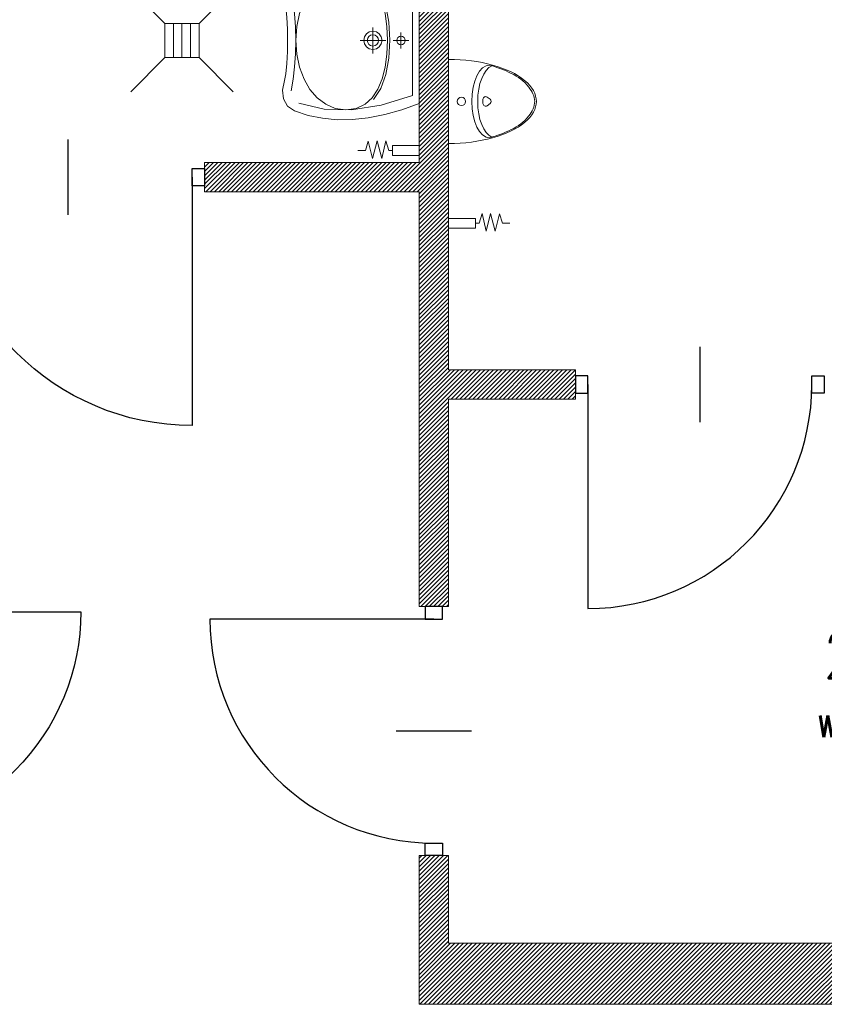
# Model space of a CAD drawing. Header units: inches. Extents: x 27484 to 71626, y -45113 to 39.
# Tile 248 of 256: x 34622 to 34951, y -23469 to -23065. Entities that reach past the tile are written whole.
import ezdxf
from ezdxf.enums import TextEntityAlignment as Align

# ---------------------------------------------------------------- set-up
doc = ezdxf.new("R2010")
doc.units = ezdxf.units.IN
doc.header["$LTSCALE"] = 50
doc.header["$MEASUREMENT"] = 0
for name, color, linetype, lineweight in [('A-ARMATURA', 45, 'Continuous', 5), ('A-SCIANY', 5, 'Continuous', 18), ('A-SLUSARKA', 4, 'Continuous', 13), ('A-ść. istn.', 8, 'Continuous', 0), ('R-MET-DRZ', 7, 'Continuous', 15)]:
    doc.layers.add(name, color=color, linetype=linetype, lineweight=lineweight)
for name, color, linetype in [('R-MET-POM-OPIS', 7, 'Continuous'), ('R-MET-POM-OPIS-NR', 2, 'Continuous'), ('R-MET-POM-OPIS-POM', 7, 'Continuous'), ('S-DRZ-', 7, 'Continuous'), ('S-DRZ-O', 7, 'Continuous'), ('S-DRZ-SKRZYD', 5, 'Continuous'), ('S-DRZ-WEGAR', 7, 'Continuous')]:
    doc.layers.add(name, color=color, linetype=linetype)
doc.styles.add('MET_POM', font='simplex.shx')
pattern_1 = [(45, (31560.1443, -34930.5661), (-0.88388348, 0.88388348), [])]

# ---------------------------------------------------------------- blocks, each defined once
blk = doc.blocks.new('A$C1D21525B')
at = {"layer": 'A-ARMATURA'}
blk.add_lwpolyline([(0, 11.01), (0, 12.5), (-3.99, 13.74), (3.32, 15.39), (-3.99, 17.22), (3.32, 19.09), (-3.82, 20.87), (0, 22.08), (0, 25.18)], dxfattribs=at)
blk.add_lwpolyline([(1.99, 0), (-1.99, 0), (-1.99, 11.01), (1.99, 11.01)], close=True, dxfattribs=at)
blk = doc.blocks.new('D90-L-DL')
at = {"layer": 'S-DRZ-'}
blk.add_arc((-45, 0), 90, 270, 0, dxfattribs=at)
at = {"layer": 'S-DRZ-O'}
blk.add_line((0, 15.12), (0, -15.12), dxfattribs=at)
at = {"layer": 'S-DRZ-SKRZYD'}
blk.add_line((-45, 0), (-45, -90), dxfattribs=at)
at = {"layer": 'S-DRZ-WEGAR'}
for points in [[(-50, -3.5), (-45, -3.5), (-45, 3.5), (-50, 3.5)], [(45, 3.5), (50, 3.5), (50, -3.5), (45, -3.5)]]:
    blk.add_lwpolyline(points, close=True, dxfattribs=at)
blk = doc.blocks.new('A$C07123322')
at = {"layer": 'A-SLUSARKA', "xscale": 1.020000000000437, "yscale": 1.020000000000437, "zscale": 1.020000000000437, "rotation": 270}
blk.add_blockref('D90-L-DL', (40.58, -45.9), dxfattribs=at)
blk = doc.blocks.new('A$C0ADF19BE')
at = {"layer": 'A-ARMATURA', "linetype": 'Continuous'}
for p, q in [((-17.24, 9.5), (17.24, 9.5)), ((-1.75, -6.35), (-0.88, -7.52)), ((-0.87, -4.6), (0.87, -4.6)), ((1.75, -6.35), (0.88, -7.52))]:
    blk.add_line(p, q, dxfattribs=at)
blk.add_circle((0, 4.2), 1.7, dxfattribs=at)
for centre, start, end in [((-0.87, -5.7), 90, 216.8823), ((0, -6.86), 216.8823, 323.1177), ((0.87, -5.7), 323.1177, 90)]:
    blk.add_arc(centre, 1.09, start, end, dxfattribs=at)
for centre, major_axis, ratio, start_param, end_param in [((0, 9.5), (0, -36), 0.478823, 4.712389, 7.853982), ((0, -7.34), (-14.92, 0), 0.492275, 3.141593, 6.283185), ((0, -9.79), (-14.92, 0), 0.492275, 3.348063, 6.076813)]:
    blk.add_ellipse(centre, major_axis=major_axis, ratio=ratio, start_param=start_param, end_param=end_param, dxfattribs=at)
blk.add_spline([(-14.92, -7.34), (-5.95, -23.4), (0.03, -25.83), (5.88, -23.4), (14.92, -7.34)], degree=3, dxfattribs=at)
blk = doc.blocks.new('KRAT')
for p, q in [((-7, 7), (-21, 21)), ((7, 7), (21, 21)), ((7, 3.5), (-7, 3.5)), ((7, 0), (-7, 0)), ((7, -3.5), (-7, -3.5)), ((-7, -7), (-21, -21)), ((7, -7), (21, -21))]:
    blk.add_line(p, q)
blk.add_lwpolyline([(7, -7), (7, 7), (-7, 7), (-7, -7)], close=True)
blk = doc.blocks.new('A$C5AAF5422')
at = {"layer": 'A-ARMATURA'}
for p, q in [((0, 0), (-25.81, 0)), ((25.81, 0), (0, 0)), ((28.39, -7.2), (25.81, 0)), ((-25.81, 0), (-28.39, -7.2)), ((-22.51, -2.8), (-26.59, -15.65)), ((0, -2.8), (-22.51, -2.8)), ((22.51, -2.8), (0, -2.8)), ((26.59, -15.65), (22.51, -2.8)), ((-28.39, -7.2), (-30.35, -14.17)), ((-3.25, -7.48), (3.25, -7.48)), ((-1.75, -7.48), (-1.61, -6.8)), ((-1.61, -8.16), (-1.75, -7.48)), ((-1.61, -6.8), (-1.24, -6.24)), ((-1.24, -6.24), (-0.68, -5.86)), ((-0.68, -5.86), (0, -5.72)), ((0, -10.73), (0, -4.22)), ((0, -5.72), (0, -5.72)), ((0, -5.72), (0.68, -5.86)), ((0.68, -5.86), (1.24, -6.24)), ((1.24, -6.24), (1.61, -6.8)), ((1.61, -6.8), (1.75, -7.48)), ((1.75, -7.48), (1.61, -8.16)), ((30.35, -14.17), (28.39, -7.2)), ((-7.31, -12.42), (0.07, -12.04)), ((-1.24, -8.71), (-1.61, -8.16)), ((-0.68, -9.09), (-1.24, -8.71)), ((0, -9.23), (-0.68, -9.09)), ((0.68, -9.09), (0, -9.23)), ((0.07, -12.04), (7.44, -12.42)), ((1.24, -8.71), (0.68, -9.09)), ((1.61, -8.16), (1.24, -8.71)), ((-30.35, -14.17), (-31.68, -20.89)), ((-26.59, -15.65), (-28.45, -27.74)), ((-24.26, -18.74), (-19.75, -15.71)), ((-20, -16.92), (-15.76, -15.17)), ((-19.75, -15.71), (-14.01, -13.63)), ((-15.76, -15.17), (-10.92, -13.96)), ((-14.01, -13.63), (-7.31, -12.42)), ((-10.92, -13.96), (-5.6, -13.26)), ((-5.6, -13.26), (0.07, -13.04)), ((-2.65, -16.36), (-1.46, -15.56)), ((-1.46, -15.56), (0, -15.26)), ((0, -24.26), (0, -13.76)), ((0, -15.26), (0, -15.26)), ((0, -15.26), (1.46, -15.56)), ((0.07, -13.04), (5.74, -13.26)), ((1.46, -15.56), (2.65, -16.36)), ((5.74, -13.26), (11.05, -13.96)), ((7.44, -12.42), (14.14, -13.63)), ((11.05, -13.96), (15.89, -15.17)), ((14.14, -13.63), (19.88, -15.71)), ((15.89, -15.17), (20.13, -16.92)), ((19.88, -15.71), (24.39, -18.74)), ((28.45, -27.74), (26.59, -15.65)), ((31.68, -20.89), (30.35, -14.17)), ((-26.17, -22.22), (-23.51, -19.26)), ((-23.51, -19.26), (-20, -16.92)), ((5.34, -19.01), (-5.34, -19.01)), ((-3.75, -19.01), (-3.46, -17.56)), ((-3.46, -20.47), (-3.75, -19.01)), ((-3.46, -17.56), (-2.65, -16.36)), ((-2.3, -19.01), (-2.12, -18.12)), ((-2.12, -19.91), (-2.3, -19.01)), ((-2.12, -18.12), (-1.63, -17.39)), ((-1.63, -20.64), (-2.12, -19.91)), ((-1.63, -17.39), (-0.89, -16.89)), ((-0.89, -16.89), (0, -16.71)), ((0, -16.71), (0, -16.71)), ((0, -16.71), (0.89, -16.89)), ((0.89, -16.89), (1.63, -17.39)), ((1.63, -17.39), (2.12, -18.12)), ((2.12, -19.91), (1.63, -20.64)), ((2.12, -18.12), (2.3, -19.01)), ((2.3, -19.01), (2.12, -19.91)), ((2.65, -16.36), (3.46, -17.56)), ((3.46, -17.56), (3.75, -19.01)), ((3.75, -19.01), (3.46, -20.47)), ((20.13, -16.92), (23.64, -19.26)), ((23.64, -19.26), (26.3, -22.22)), ((-31.68, -20.89), (-32.39, -27.38)), ((-27.86, -25.83), (-26.17, -22.22)), ((-2.65, -21.66), (-3.46, -20.47)), ((-1.46, -22.47), (-2.65, -21.66)), ((-0.89, -21.13), (-1.63, -20.64)), ((0, -22.76), (-1.46, -22.47)), ((0, -21.31), (-0.89, -21.13)), ((-0.13, -20.35), (-0.13, -20.35)), ((-0.07, -21.39), (-0.07, -21.39)), ((0.89, -21.13), (0, -21.31)), ((1.46, -22.47), (0, -22.76)), ((1.63, -20.64), (0.89, -21.13)), ((2.65, -21.66), (1.46, -22.47)), ((3.46, -20.47), (2.65, -21.66)), ((26.3, -22.22), (27.99, -25.83)), ((32.39, -27.38), (31.68, -20.89)), ((-32.39, -27.38), (-32.47, -33.64)), ((-28.45, -30.14), (-27.86, -25.83)), ((-28.45, -27.74), (-28.14, -38.98)), ((27.99, -25.83), (28.58, -30.14)), ((28.14, -38.98), (28.45, -27.74)), ((32.47, -33.64), (32.39, -27.38)), ((-28.45, -30.14), (-27.86, -34.42)), ((27.99, -34.42), (28.58, -30.14)), ((-32.47, -33.64), (-31.92, -39.69)), ((-27.86, -34.42), (-26.18, -38.33)), ((26.29, -38.33), (27.99, -34.42)), ((31.92, -39.69), (32.47, -33.64)), ((-31.92, -39.69), (-30.72, -45.51)), ((-28.14, -38.98), (-25.67, -49.28)), ((-26.18, -38.33), (-23.53, -41.81)), ((23.61, -41.81), (26.29, -38.33)), ((25.67, -49.28), (28.14, -38.98)), ((30.72, -45.51), (31.92, -39.69)), ((-23.53, -41.81), (-20.04, -44.79)), ((20.09, -44.79), (23.61, -41.81)), ((-30.72, -45.51), (-28.88, -51.12)), ((-20.04, -44.79), (-15.81, -47.22)), ((-15.81, -47.22), (-10.99, -49.04)), ((10.98, -49.04), (15.83, -47.22)), ((15.83, -47.22), (20.09, -44.79)), ((28.88, -51.12), (30.72, -45.51)), ((-28.88, -51.12), (-26.93, -53.97)), ((-15.91, -51.63), (-20.61, -52.51)), ((-10.83, -51.08), (-15.91, -51.63)), ((-10.99, -49.04), (-5.68, -50.17)), ((-5.48, -50.74), (-10.83, -51.08)), ((-5.68, -50.17), (-0.02, -50.56)), ((0.02, -50.52), (-5.48, -50.74)), ((-0.02, -50.56), (5.66, -50.17)), ((5.51, -50.74), (0.02, -50.52)), ((10.86, -51.08), (5.51, -50.74)), ((5.66, -50.17), (10.98, -49.04)), ((15.94, -51.63), (10.86, -51.08)), ((20.64, -52.51), (15.94, -51.63)), ((26.93, -53.97), (28.88, -51.12)), ((-26.93, -53.97), (-23.99, -55.58)), ((-23.99, -55.58), (-20.4, -56.01)), ((-20.4, -56.01), (-16.46, -55.28)), ((-16.46, -55.28), (-13.64, -54.72)), ((-13.64, -54.72), (-9.42, -54.29)), ((-9.42, -54.29), (-4.6, -54.04)), ((-4.6, -54.04), (0, -54.01)), ((0, -54.01), (0, -54.01)), ((0, -54.01), (4.6, -54.04)), ((4.6, -54.04), (9.42, -54.29)), ((9.42, -54.29), (13.64, -54.72)), ((13.64, -54.72), (16.46, -55.28)), ((16.46, -55.28), (20.4, -56.01)), ((20.4, -56.01), (23.99, -55.58)), ((23.99, -55.58), (26.93, -53.97))]:
    blk.add_line(p, q, dxfattribs=at)
blk = doc.blocks.new('MPOM0239')
at = {"layer": 'R-MET-POM-OPIS', "style": 'MET_POM', "width": 0.7}
for tag, p in [('POS', (0, -0.225)), ('ARE', (0, -0.4898))]:
    blk.add_attdef(tag, text='', height=0.2, dxfattribs=at).set_placement(p, align=Align.CENTER)
at = {"layer": 'R-MET-POM-OPIS', "style": 'MET_POM', "width": 0.7, "flags": 1}
blk.add_attdef('UNI', (0.2464, -0.4898), '', height=0.2, dxfattribs=at)
at = {"layer": 'R-MET-POM-OPIS-NR', "style": 'MET_POM', "width": 0.8}
blk.add_attdef('NR', text='', height=0.2, dxfattribs=at).set_placement((-0.0028, 0.269), align=Align.CENTER)
at = {"layer": 'R-MET-POM-OPIS-POM', "style": 'MET_POM', "width": 0.7}
blk.add_attdef('POM', text='', height=0.2, dxfattribs=at).set_placement((0, 0.0223), align=Align.CENTER)
blk = doc.blocks.new('A$C0BC40F88')
at = {"layer": 'S-DRZ-'}
blk.add_arc((5.1, 101.8), 101.8, 270, 0, dxfattribs=at)
at = {"layer": 'S-DRZ-O'}
blk.add_line((56, 117.22), (56, 86.38), dxfattribs=at)
at = {"layer": 'S-DRZ-SKRZYD'}
blk.add_line((5.1, 101.8), (5.1, 0), dxfattribs=at)
at = {"layer": 'S-DRZ-WEGAR'}
for points in [[(0, 98.23), (5.1, 98.23), (5.1, 105.37), (0, 105.37)], [(106.9, 105.37), (112, 105.37), (112, 98.23), (106.9, 98.23)]]:
    blk.add_lwpolyline(points, close=True, dxfattribs=at)

msp = doc.modelspace()

# ---------------------------------------------------------------- hatches: boundary and pattern name
at = {"layer": 'A-ść. istn.', "ltscale": 0.1}
h = msp.add_hatch(dxfattribs=at)
h.set_pattern_fill('ANSI31', color=256, scale=10)
h.set_pattern_definition(pattern_1)
h.paths.add_polyline_path([(34797.48246, -22908.96968), (34785.48246, -22908.96968), (34785.48246, -23123.96968), (34697.48246, -23123.96968), (34697.48246, -23135.96968), (34785.48246, -23135.96968), (34785.48246, -23305.96968), (34797.48246, -23305.96968), (34797.48246, -23220.96968), (34849.48246, -23220.96968), (34849.48246, -23208.96968), (34797.48246, -23208.96968)])
h = msp.add_hatch(dxfattribs=at)
h.set_pattern_fill('ANSI31', color=256, scale=10)
h.set_pattern_definition(pattern_1)
h.paths.add_polyline_path([(35184.98246, -23456.46968), (34785.48246, -23456.46968), (34785.48246, -23468.96968), (35184.98246, -23468.96968)])
h.paths.add_polyline_path([(35184.98246, -23375.96968), (35172.48246, -23375.96968), (35172.48246, -23443.96968), (34797.48246, -23443.96968), (34797.48246, -23407.96968), (34785.48246, -23407.96968), (34785.48246, -23456.46968), (35184.98246, -23456.46968)])
h.paths.add_polyline_path([(35197.48246, -23375.96968), (35184.98246, -23375.96968), (35184.98246, -23456.46968), (35197.48246, -23456.46968)])
h.paths.add_polyline_path([(35197.48246, -23456.46968), (35184.98246, -23456.46968), (35184.98246, -23468.96968), (35197.48246, -23468.96968)])

# ---------------------------------------------------------------- linework, layer by layer
at = {"layer": 'A-SCIANY', "ltscale": 3}
for p, q in [((34785.48246, -22908.96968), (34785.48246, -23123.96968)), ((34797.48246, -23208.96968), (34797.48246, -22908.96968)), ((34797.48246, -22908.96968), (34797.48246, -23208.96968)), ((34785.48246, -23135.96968), (34785.48246, -23305.96968)), ((34849.48246, -23208.96968), (34797.48246, -23208.96968)), ((34849.48246, -23220.96968), (34849.48246, -23208.96968)), ((34849.48246, -23220.96968), (34797.48246, -23220.96968)), ((34797.48246, -23220.96968), (34797.48246, -23305.96968)), ((34785.48246, -23305.96968), (34797.48246, -23305.96968)), ((34785.48246, -23407.96968), (34797.48246, -23407.96968)), ((34785.48246, -23407.96968), (34785.48246, -23468.96968)), ((34797.48246, -23407.96968), (34797.48246, -23443.96968)), ((34797.48246, -23443.96968), (35172.48246, -23443.96968)), ((35197.48246, -23468.96968), (34785.48246, -23468.96968))]:
    msp.add_line(p, q, dxfattribs=at)
at = {"layer": 'A-SCIANY'}
for p, q in [((34785.48246, -23123.96968), (34697.48246, -23123.96968)), ((34697.48246, -23135.96968), (34697.48246, -23123.96968)), ((34785.48246, -23135.96968), (34697.48246, -23135.96968))]:
    msp.add_line(p, q, dxfattribs=at)

# ---------------------------------------------------------------- block references
at = {"layer": 'A-ARMATURA', "lineweight": -3, "extrusion": (0, 0, -1), "zscale": -1}
for name, p, rotation in [('A$C5AAF5422', (-34785.48246, -23073.96968), 89.99999995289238), ('KRAT', (-34688.2452, -23073.96968), 269.9999999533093)]:
    msp.add_blockref(name, p, dxfattribs=dict(at, rotation=rotation))
at = {"layer": 'A-ARMATURA', "lineweight": -3}
for name, p, rotation in [('A$C0ADF19BE', (34806.98238, -23098.96968), 90), ('A$C1D21525B', (34797.48246, -23148.8768), 270)]:
    msp.add_blockref(name, p, dxfattribs=dict(at, rotation=rotation))
at = {"layer": 'A-ARMATURA', "extrusion": (0, 0, -1), "zscale": -1, "rotation": 269.9999999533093}
msp.add_blockref('A$C1D21525B', (-34785.48246, -23119.07966), dxfattribs=at)
at = {"layer": 'R-MET-DRZ', "xscale": -1}
for name, p in [('A$C0BC40F88', (34697.48246, -23231.76967)), ('A$C07123322', (34595.55907, -23308.06968))]:
    msp.add_blockref(name, p, dxfattribs=at)
at = {"layer": 'R-MET-DRZ', "rotation": 90}
msp.add_blockref('A$C07123322', (34854.58246, -23255.54628), dxfattribs=at)
at = {"layer": 'R-MET-DRZ'}
msp.add_blockref('A$C07123322', (34750.90586, -23311.06968), dxfattribs=at)
at = {"layer": 'R-MET-POM-OPIS'}
ref = msp.add_blockref('MPOM0239', (34977.9619, -23361.05634), dxfattribs=dict(at, xscale=67.20000000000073, yscale=67.20000000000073, zscale=67.20000000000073))
ref.add_attrib('NR', '2/30', dxfattribs={"layer": 'R-MET-POM-OPIS-NR', "height": 18.816, "style": 'MET_POM', "width": 0.8}).set_placement((34977.77156, -23335.26009), align=Align.CENTER)
ref.add_attrib('ARE', '19,73', dxfattribs={"height": 13.44, "style": 'MET_POM', "width": 0.7}).set_placement((34977.9619, -23376.17457), align=Align.CENTER)
ref.add_attrib('POM', 'wc męski', dxfattribs={"layer": 'R-MET-POM-OPIS-POM', "height": 13.44, "style": 'MET_POM', "width": 0.7}).set_placement((34977.9619, -23359.55629), align=Align.CENTER)

doc.saveas('drawing.dxf')
